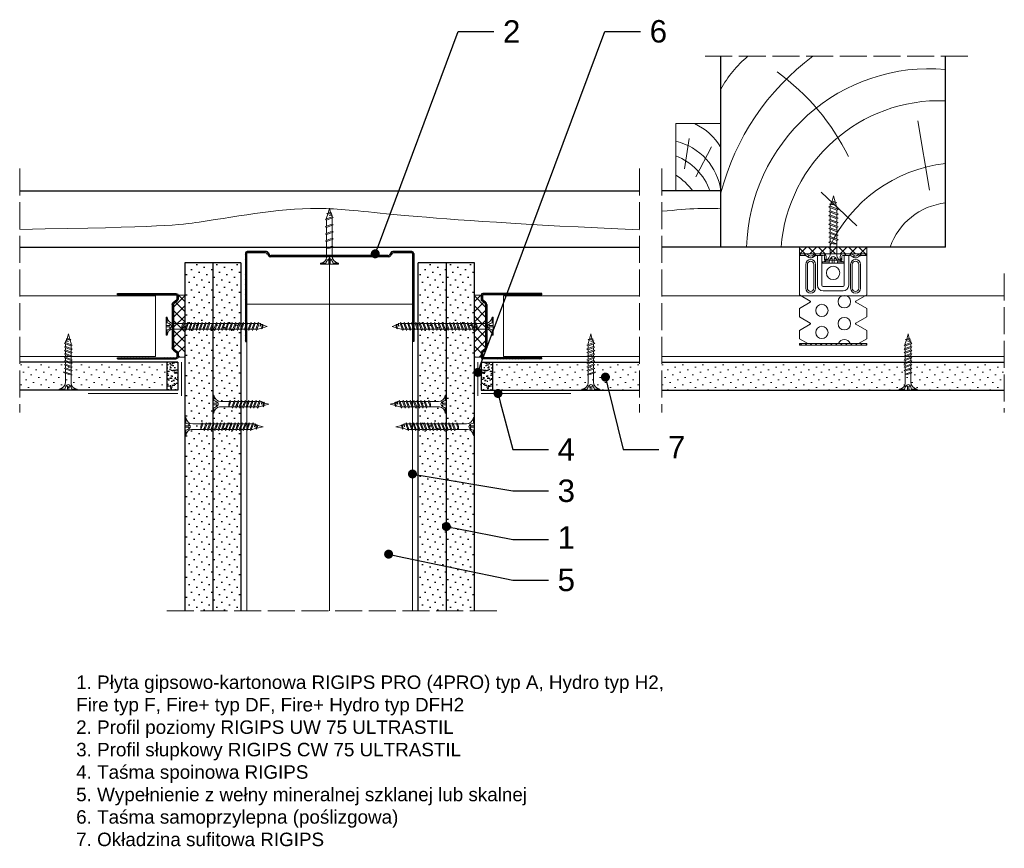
# Model space of a CAD drawing. Header units: millimetres. Extents: x 43 to 2655, y 898 to 1858.
# Tile 6 of 10: x 1208 to 1646, y 898 to 1267. Entities that reach past the tile are written whole.
import ezdxf
from ezdxf import colors
from ezdxf.entities.mleader import LeaderData, LeaderLine
from ezdxf.math import Vec2, Vec3

# ---------------------------------------------------------------- set-up
doc = ezdxf.new("R2010")
doc.units = ezdxf.units.MM
doc.linetypes.add('ACAD_ISO02W100', pattern=[15, 12, -3])
for name, color, linetype, lineweight in [('_ISOVER WELNA', 7, 'BATTING', 9), ('_RIGIPS AKCESORIA', 7, 'Continuous', 18), ('_RIGIPS G-K', 7, 'Continuous', 25), ('_RIGIPS PROFIL', 7, 'Continuous', 18), ('KRESKOWANIE', 7, 'Continuous', 9), ('OPISY', 7, 'Continuous', 9), ('PRZERYWANA', 7, 'ACAD_ISO02W100', 9)]:
    doc.layers.add(name, color=color, linetype=linetype, lineweight=lineweight)
doc.styles.get("Standard").update_dxf_attribs({"font": 'arial.ttf'})
doc.linetypes.add('BATTING', pattern='A,0.00254,-2.54,[134,ltypeshp.shx,S=2.54,R=0,X=-2.54,Y=0],-5.08,[134,ltypeshp.shx,S=2.54,R=180,X=2.54,Y=0],-2.54', length=10.16254)
pattern_1 = [(225, (-945.074, 147.6603), (1.122532, -3.367596), [0, -3.175])]
pattern_2 = [(225, (-841.074, 147.6603), (1.122532, -3.367596), [0, -3.175])]

# ---------------------------------------------------------------- blocks, each defined once
blk = doc.blocks.new('UW 75 ULTRASTIL')
h = blk.add_hatch()
h.set_pattern_fill('ANSI31', color=256, scale=0.5, style=0)
h.paths.add_polyline_path([(-11.93, 0.56), (-11.6, 1.24, -0.286951), (-10.7, 1.8), (10.18, 1.8), (41.3, 1.8, -0.286951), (42.2, 1.24), (42.53, 0.56, 0.286951), (43.43, 0), (52, 0, 0.414214), (52.8, 0.8), (52.8, 40), (52.25, 40), (52.25, 0.8, -0.414214), (52, 0.55), (43.77, 0.55, -0.286951), (42.87, 1.11), (42.54, 1.79, 0.286951), (41.64, 2.35), (-11.04, 2.35, 0.286951), (-11.94, 1.79), (-12.27, 1.11, -0.286951), (-13.17, 0.55), (-21.4, 0.55, -0.414214), (-21.65, 0.8), (-21.65, 40), (-22.2, 40), (-22.2, 0.8, 0.414214), (-21.4, 0), (-12.83, 0, 0.286951)])
for p, q in [((-22.2, 0.8), (-22.2, 40)), ((-22.2, 40), (-21.65, 40)), ((-21.65, 0.8), (-21.65, 40)), ((52.25, 0.8), (52.25, 40)), ((52.8, 40), (52.25, 40)), ((52.8, 0.8), (52.8, 40)), ((-21.4, 0.55), (-13.17, 0.55)), ((-21.4, 0), (-12.83, 0)), ((-12.27, 1.11), (-11.94, 1.79)), ((-11.93, 0.56), (-11.6, 1.24)), ((-11.04, 2.35), (41.64, 2.35)), ((-10.7, 1.8), (41.3, 1.8)), ((42.53, 0.56), (42.2, 1.24)), ((42.87, 1.11), (42.54, 1.79)), ((43.43, 0), (52, 0)), ((43.77, 0.55), (52, 0.55))]:
    blk.add_line(p, q)
for centre, radius, start, end in [((-21.4, 0.8), 0.8, 180, 270), ((-21.4, 0.8), 0.25, 180, 270), ((-13.17, 1.55), 1, 270, 334.0435), ((-12.83, 1), 1, 270, 334.0435), ((-11.04, 1.35), 1, 90, 154.0435), ((-10.7, 0.8), 1, 90, 154.0435), ((41.3, 0.8), 1, 25.9565, 90), ((41.64, 1.35), 1, 25.9565, 90), ((43.43, 1), 1, 205.9565, 270), ((43.77, 1.55), 1, 205.9565, 270), ((52, 0.8), 0.8, 270, 0), ((52, 0.8), 0.25, 270, 0)]:
    blk.add_arc(centre, radius, start, end)
blk = doc.blocks.new('TN 25')
at = {"layer": '_RIGIPS AKCESORIA'}
for p, q in [((0, -0.84), (0, 7.16)), ((0, 7.16), (0.46, 7.16)), ((0.46, 4.78), (0, 4.78)), ((0.46, 7.16), (0.46, 4.78)), ((1.77, 3.5), (1.77, 4.2)), ((3.02, 4.46), (8.47, 4.46)), ((7.12, 4.46), (7.12, 3.18)), ((8.03, 2.01), (7.12, 4.46)), ((8.47, 4.46), (8.79, 5)), ((9.61, 1.51), (8.47, 4.46)), ((8.79, 5), (9.93, 2.01)), ((9, 4.46), (10.1, 4.46)), ((10.1, 4.46), (10.41, 5)), ((11.23, 1.51), (10.1, 4.46)), ((10.41, 5), (11.56, 2.01)), ((10.62, 4.46), (11.67, 4.46)), ((11.67, 4.46), (11.99, 5)), ((12.81, 1.51), (11.67, 4.46)), ((11.99, 5), (13.14, 2.01)), ((12.2, 4.46), (13.21, 4.46)), ((13.21, 4.46), (13.52, 5)), ((14.34, 1.51), (13.21, 4.46)), ((13.52, 5), (14.67, 2.01)), ((13.73, 4.46), (14.8, 4.46)), ((14.8, 4.46), (15.12, 5)), ((15.94, 1.51), (14.8, 4.46)), ((15.12, 5), (16.26, 2.01)), ((15.33, 4.46), (16.42, 4.46)), ((16.42, 4.46), (16.73, 5)), ((17.55, 1.51), (16.42, 4.46)), ((16.73, 5), (17.88, 2.01)), ((16.94, 4.46), (17.99, 4.46)), ((17.99, 4.46), (18.31, 5)), ((19.13, 1.51), (17.99, 4.46)), ((18.31, 5), (19.45, 2.01)), ((18.52, 4.46), (19.68, 4.46)), ((19.68, 4.46), (20, 5)), ((20.82, 1.51), (19.68, 4.46)), ((20, 5), (21.14, 2.01)), ((20.21, 4.46), (20.7, 4.46)), ((20.7, 4.46), (22.28, 3.98)), ((22.28, 3.98), (22.56, 4.37)), ((22.7, 2.36), (22.28, 3.98)), ((22.56, 4.37), (23.03, 2.71)), ((22.71, 3.85), (25, 3.24)), ((0, 3.5), (1.77, 3.5)), ((0, 2.83), (1.77, 2.83)), ((0.46, 1.64), (0, 1.64)), ((0.46, -0.84), (0.46, 1.64)), ((1.77, 2.83), (1.77, 2.18)), ((7.49, 2.01), (3.55, 2.01)), ((7.12, 3.18), (7.65, 1.53)), ((7.65, 1.53), (8.03, 2.01)), ((9.41, 2.01), (8.03, 2.01)), ((9.93, 2.01), (9.61, 1.51)), ((11.04, 2.01), (9.93, 2.01)), ((11.56, 2.01), (11.23, 1.51)), ((12.61, 2.01), (11.56, 2.01)), ((13.14, 2.01), (12.81, 1.51)), ((14.15, 2.01), (13.14, 2.01)), ((14.67, 2.01), (14.34, 1.51)), ((15.74, 2.01), (14.67, 2.01)), ((16.26, 2.01), (15.94, 1.51)), ((17.36, 2.01), (16.26, 2.01)), ((17.88, 2.01), (17.55, 1.51)), ((18.93, 2.01), (17.88, 2.01)), ((19.45, 2.01), (19.13, 1.51)), ((19.45, 2.01), (20.62, 2.01)), ((21.14, 2.01), (20.82, 1.51)), ((21.14, 2.01), (21.81, 2.12)), ((21.85, 1.83), (21.67, 3.28)), ((21.67, 3.28), (22.14, 2.4)), ((22.14, 2.4), (21.85, 1.83)), ((22.7, 2.36), (22.14, 2.4)), ((23.03, 2.71), (22.7, 2.36)), ((25, 3.24), (23.03, 2.71)), ((0, -0.84), (0.46, -0.84))]:
    blk.add_line(p, q, dxfattribs=at)
for centre, major_axis, ratio, start_param, end_param in [((3.09, 7.67), (0.17, 3.2), 0.826134, 1.773653, 3.180586), ((-0.04, 0.9), (0, 3.93), 0.848176, -0.720942, -0.151112), ((1.66, 3.18), (0, 0.895), 0.848176, -1.552777, -0.720942), ((3.37, -1.57), (0.28, 3.57), 0.832181, 0.035984, 1.430787), ((-2.73, 15.91), (0, 14.76), 0.848176, 3.399396, 3.475072), ((0.59, 4.62), (0, 2.81), 0.848176, 3.475072, 3.862535), ((1.66, 3.18), (0, 0.895), 0.848176, 3.862535, 4.730408)]:
    blk.add_ellipse(centre, major_axis=major_axis, ratio=ratio, start_param=start_param, end_param=end_param, dxfattribs=at)
blk = doc.blocks.new('TN 35')
at = {"layer": '_RIGIPS AKCESORIA'}
for p, q in [((0, -0.84), (0, 7.16)), ((0, 7.16), (0.46, 7.16)), ((0.46, 4.78), (0, 4.78)), ((0.46, 7.16), (0.46, 4.78)), ((3.02, 4.46), (8.47, 4.46)), ((7.12, 4.46), (7.12, 3.18)), ((8.03, 2.01), (7.12, 4.46)), ((8.47, 4.46), (8.79, 5)), ((9.61, 1.51), (8.47, 4.46)), ((8.79, 5), (9.93, 2.01)), ((9, 4.46), (10.1, 4.46)), ((10.1, 4.46), (10.41, 5)), ((11.23, 1.51), (10.1, 4.46)), ((10.41, 5), (11.56, 2.01)), ((10.62, 4.46), (11.67, 4.46)), ((11.67, 4.46), (11.99, 5)), ((12.81, 1.51), (11.67, 4.46)), ((11.99, 5), (13.14, 2.01)), ((12.2, 4.46), (13.21, 4.46)), ((13.21, 4.46), (13.52, 5)), ((14.34, 1.51), (13.21, 4.46)), ((13.52, 5), (14.67, 2.01)), ((13.73, 4.46), (14.8, 4.46)), ((14.8, 4.46), (15.12, 5)), ((15.94, 1.51), (14.8, 4.46)), ((15.12, 5), (16.26, 2.01)), ((15.33, 4.46), (16.42, 4.46)), ((16.42, 4.46), (16.73, 5)), ((17.55, 1.51), (16.42, 4.46)), ((16.73, 5), (17.88, 2.01)), ((16.94, 4.46), (17.99, 4.46)), ((17.99, 4.46), (18.31, 5)), ((19.13, 1.51), (17.99, 4.46)), ((18.31, 5), (19.45, 2.01)), ((18.52, 4.46), (19.57, 4.46)), ((19.57, 4.46), (19.88, 5)), ((20.7, 1.51), (19.57, 4.46)), ((19.88, 5), (21.03, 2.01)), ((20.09, 4.46), (21.14, 4.46)), ((21.14, 4.46), (21.46, 5)), ((22.28, 1.51), (21.14, 4.46)), ((21.46, 5), (22.6, 2.01)), ((21.67, 4.46), (22.72, 4.46)), ((22.72, 4.46), (23.03, 5)), ((23.85, 1.51), (22.72, 4.46)), ((23.03, 5), (24.18, 2.01)), ((23.24, 4.46), (24.29, 4.46)), ((24.29, 4.46), (24.61, 5)), ((25.43, 1.51), (24.29, 4.46)), ((24.61, 5), (25.75, 2.01)), ((24.81, 4.46), (25.87, 4.46)), ((25.87, 4.46), (26.18, 5)), ((27, 1.51), (25.87, 4.46)), ((26.18, 5), (27.33, 2.01)), ((26.39, 4.46), (27.44, 4.46)), ((27.44, 4.46), (27.76, 5)), ((28.58, 1.51), (27.44, 4.46)), ((27.76, 5), (28.9, 2.01)), ((27.96, 4.46), (29.13, 4.46)), ((29.13, 4.46), (29.45, 5)), ((30.27, 1.51), (29.13, 4.46)), ((29.45, 5), (30.59, 2.01)), ((29.65, 4.46), (30.15, 4.46)), ((30.15, 4.46), (31.73, 3.98)), ((0, 3.5), (1.77, 3.5)), ((0, 2.83), (1.77, 2.83)), ((0.46, 1.64), (0, 1.64)), ((0.46, -0.84), (0.46, 1.64)), ((1.77, 3.5), (1.77, 4.2)), ((1.77, 2.83), (1.77, 2.18)), ((7.49, 2.01), (3.55, 2.01)), ((7.12, 3.18), (7.65, 1.53)), ((7.65, 1.53), (8.03, 2.01)), ((9.41, 2.01), (8.03, 2.01)), ((9.93, 2.01), (9.61, 1.51)), ((11.04, 2.01), (9.93, 2.01)), ((11.56, 2.01), (11.23, 1.51)), ((12.61, 2.01), (11.56, 2.01)), ((13.14, 2.01), (12.81, 1.51)), ((14.15, 2.01), (13.14, 2.01)), ((14.67, 2.01), (14.34, 1.51)), ((15.74, 2.01), (14.67, 2.01)), ((16.26, 2.01), (15.94, 1.51)), ((17.36, 2.01), (16.26, 2.01)), ((17.88, 2.01), (17.55, 1.51)), ((18.93, 2.01), (17.84, 2.01)), ((19.45, 2.01), (19.13, 1.51)), ((20.51, 2.01), (19.41, 2.01)), ((21.03, 2.01), (20.7, 1.51)), ((22.08, 2.01), (20.99, 2.01)), ((22.6, 2.01), (22.28, 1.51)), ((23.66, 2.01), (22.56, 2.01)), ((24.18, 2.01), (23.85, 1.51)), ((25.23, 2.01), (24.14, 2.01)), ((25.75, 2.01), (25.43, 1.51)), ((26.81, 2.01), (25.71, 2.01)), ((27.33, 2.01), (27, 1.51)), ((28.38, 2.01), (27.33, 2.01)), ((28.9, 2.01), (28.58, 1.51)), ((28.9, 2.01), (30.07, 2.01)), ((30.59, 2.01), (30.27, 1.51)), ((30.59, 2.01), (31.26, 2.12)), ((31.3, 1.83), (31.12, 3.28)), ((31.12, 3.28), (31.59, 2.4)), ((31.59, 2.4), (31.3, 1.83)), ((32.15, 2.36), (31.59, 2.4)), ((31.73, 3.98), (32.01, 4.37)), ((32.15, 2.36), (31.73, 3.98)), ((32.01, 4.37), (32.48, 2.71)), ((32.48, 2.71), (32.15, 2.36)), ((32.16, 3.85), (35, 3.24)), ((35, 3.24), (32.48, 2.71)), ((0, -0.84), (0.46, -0.84))]:
    blk.add_line(p, q, dxfattribs=at)
for centre, major_axis, ratio, start_param, end_param in [((3.09, 7.67), (0.17, 3.2), 0.826134, 1.773653, 3.180586), ((-0.04, 0.9), (0, 3.93), 0.848176, -0.720942, -0.151112), ((3.37, -1.57), (0.28, 3.57), 0.832181, 0.035984, 1.430787), ((-2.73, 15.91), (0, 14.76), 0.848176, 3.399396, 3.475072), ((0.59, 4.62), (0, 2.81), 0.848176, 3.475072, 3.862535), ((1.66, 3.18), (0, 0.895), 0.848176, -1.552777, -0.720942), ((1.66, 3.18), (0, 0.895), 0.848176, 3.862535, 4.730408)]:
    blk.add_ellipse(centre, major_axis=major_axis, ratio=ratio, start_param=start_param, end_param=end_param, dxfattribs=at)
blk = doc.blocks.new('TD 25')
at = {"layer": '_RIGIPS AKCESORIA'}
for p, q in [((18.38, 90.87), (18.38, 98.87)), ((18.38, 98.87), (18.84, 98.87)), ((18.84, 96.49), (18.38, 96.49)), ((18.84, 98.87), (18.84, 96.49)), ((28.48, 96.17), (28.79, 96.71)), ((28.79, 96.71), (29.94, 93.72)), ((31.59, 96.17), (31.9, 96.71)), ((31.9, 96.71), (33.05, 93.72)), ((34.8, 96.17), (35.11, 96.71)), ((35.11, 96.71), (36.26, 93.72)), ((38.06, 96.17), (38.38, 96.71)), ((38.38, 96.71), (39.52, 93.72)), ((18.38, 95.2), (20.15, 95.2)), ((18.38, 94.54), (20.15, 94.54)), ((18.84, 93.34), (18.38, 93.34)), ((18.84, 90.87), (18.84, 93.34)), ((20.15, 95.2), (20.15, 95.91)), ((20.15, 94.54), (20.15, 93.88)), ((21.4, 96.17), (28.48, 96.17)), ((25.87, 93.72), (21.92, 93.72)), ((25.5, 96.17), (25.5, 94.89)), ((26.41, 93.72), (25.5, 96.17)), ((25.5, 94.89), (26.03, 93.24)), ((26.03, 93.24), (26.41, 93.72)), ((29.42, 93.72), (26.41, 93.72)), ((29.61, 93.21), (28.48, 96.17)), ((29, 96.17), (31.59, 96.17)), ((29.94, 93.72), (29.61, 93.21)), ((32.53, 93.72), (29.94, 93.72)), ((32.72, 93.21), (31.59, 96.17)), ((32.11, 96.17), (34.8, 96.17)), ((33.05, 93.72), (32.72, 93.21)), ((35.74, 93.72), (33.05, 93.72)), ((35.93, 93.21), (34.8, 96.17)), ((35.32, 96.17), (38.06, 96.17)), ((36.26, 93.72), (35.93, 93.21)), ((39, 93.72), (36.26, 93.72)), ((39.2, 93.21), (38.06, 96.17)), ((38.58, 96.17), (39.08, 96.17)), ((39.08, 96.17), (40.66, 95.69)), ((39.52, 93.72), (39.2, 93.21)), ((39.52, 93.72), (40.19, 93.83)), ((40.23, 93.53), (40.05, 94.99)), ((40.05, 94.99), (40.52, 94.11)), ((40.52, 94.11), (40.23, 93.53)), ((41.08, 94.06), (40.52, 94.11)), ((40.66, 95.69), (40.94, 96.08)), ((41.08, 94.06), (40.66, 95.69)), ((40.94, 96.08), (41.41, 94.41)), ((41.41, 94.41), (41.08, 94.06)), ((41.09, 95.55), (43.38, 94.95)), ((43.38, 94.95), (41.41, 94.41)), ((18.38, 90.87), (18.84, 90.87))]:
    blk.add_line(p, q, dxfattribs=at)
for centre, major_axis, ratio, start_param, end_param in [((21.47, 99.37), (0.17, 3.2), 0.826134, 1.773653, 3.180586), ((18.34, 92.6), (0, 3.93), 0.848176, -0.720942, -0.151112), ((21.75, 90.14), (0.28, 3.57), 0.832181, 0.035984, 1.430787), ((15.65, 107.61), (0, 14.76), 0.848176, 3.399396, 3.475072), ((18.97, 96.32), (0, 2.81), 0.848176, 3.475072, 3.862535), ((20.04, 94.88), (0, 0.895), 0.848176, -1.552777, -0.720942), ((20.04, 94.88), (0, 0.895), 0.848176, 3.862535, 4.730408)]:
    blk.add_ellipse(centre, major_axis=major_axis, ratio=ratio, start_param=start_param, end_param=end_param, dxfattribs=at)
blk = doc.blocks.new('drew kres')
at = {"layer": 'KRESKOWANIE'}
for p, q in [((2017.14, 418.87), (2001.31, 403.8)), ((2049.56, 403.04), (2044.28, 372.15))]:
    blk.add_line(p, q, dxfattribs=at)
for centre, radius, start, end in [((2049.6, 430.44), 81.58, 181.4719, 274.904), ((2053.93, 433.85), 70.73, 184.4672, 272.1435), ((2063.95, 455.7), 64.99, 204.8961, 263.4825), ((2059.82, 437.89), 29.39, 198.9536, 263.6559), ((2063.5, 432.03), 110.49, 194.5935, 233.3849), ((1921.56, 433.01), 102.26, 306.0245, 333.8719), ((1998.29, 380.05), 47.17, 207.8359, 231.0916)]:
    blk.add_arc(centre, radius, start, end, dxfattribs=at)
blk = doc.blocks.new('łata')
blk.add_lwpolyline([(214.66, 1814.9), (234.66, 1814.9), (234.66, 1844.9), (214.66, 1844.9), (214.66, 1814.9)])
at = {"layer": 'KRESKOWANIE'}
for p, q in [((230.83, 1824.77), (228.73, 1838.23)), ((225.74, 1821.18), (218.85, 1834.64))]:
    blk.add_line(p, q, dxfattribs=at)
for centre, start, end in [((237.21, 1821.23), 114.5926, 149.9704), ((240.5, 1811.66), 102.9512, 172.8371), ((244.09, 1806.27), 111.2258, 160.6453), ((248.28, 1799.69), 121.5305, 144.262)]:
    blk.add_arc(centre, 26.04, start, end, dxfattribs=at)
blk = doc.blocks.new('ES60 zagiety')
at = {"layer": '_RIGIPS AKCESORIA'}
h = blk.add_hatch(dxfattribs=at)
h.set_pattern_fill('ANSI31', color=256, scale=0.5, style=0)
h.paths.add_polyline_path([(484.4, 147.75, -0.133214), (484.77, 147.85), (487.37, 147.85), (487.37, 148.6), (484.77, 148.6, 0.133214), (484.02, 148.4), (482.75, 147.66, -0.271242), (481.99, 147.66), (480.73, 148.4, 0.133214), (479.97, 148.6), (477.02, 148.6), (476.77, 148.6, 0.414214), (475.52, 147.35), (475.52, 145.8), (476.27, 145.8), (476.27, 147.35, -0.414214), (476.77, 147.85), (479.97, 147.85, -0.133214), (480.35, 147.75), (481.61, 147.01, 0.271242), (483.13, 147.01)])
h.paths.add_polyline_path([(467.97, 148.6), (464.77, 148.6, 0.133214), (464.02, 148.4), (462.75, 147.66, -0.271242), (461.99, 147.66), (460.73, 148.4, 0.133214), (459.97, 148.6), (457.37, 148.6), (457.37, 147.85), (459.97, 147.85, -0.133214), (460.35, 147.75), (461.61, 147.01, 0.271242), (463.13, 147.01), (464.4, 147.75, -0.133214), (464.77, 147.85), (467.97, 147.85, -0.414214), (468.47, 147.35), (468.47, 145.8), (469.22, 145.8), (469.22, 147.35, 0.414214)])
h = blk.add_hatch(dxfattribs=at)
h.set_pattern_fill('ANSI31', color=256, scale=0.5, style=0)
h.paths.add_polyline_path([(487.37, 108.6), (457.37, 108.6), (457.37, 107.85), (487.37, 107.85)])
at = {"layer": '_RIGIPS AKCESORIA', "linetype": 'Continuous'}
for p, q in [((457.37, 148.6), (487.37, 148.6)), ((457.37, 147.85), (457.37, 148.6)), ((459.97, 147.85), (457.37, 147.85)), ((457.37, 130.36), (457.37, 147.85)), ((461.61, 147.01), (460.35, 147.75)), ((461.99, 147.66), (460.73, 148.4)), ((464.02, 148.4), (462.75, 147.66)), ((463.13, 147.01), (464.4, 147.75)), ((467.97, 147.85), (464.77, 147.85)), ((465.42, 134.6), (465.42, 147.85)), ((467.42, 147.85), (467.42, 134.6)), ((468.47, 145.8), (468.47, 147.35)), ((476.27, 145.8), (468.47, 145.8)), ((469.22, 147.35), (469.22, 145.8)), ((475.52, 147.35), (475.52, 145.8)), ((475.52, 145.8), (476.27, 145.8)), ((476.27, 145.8), (476.27, 147.35)), ((476.77, 147.85), (479.97, 147.85)), ((487.37, 148.6), (477.02, 148.6)), ((477.32, 147.85), (477.32, 134.6)), ((479.32, 134.6), (479.32, 147.85)), ((481.61, 147.01), (480.35, 147.75)), ((480.73, 148.4), (481.99, 147.66)), ((482.75, 147.66), (484.02, 148.4)), ((483.13, 147.01), (484.4, 147.75)), ((484.77, 147.85), (487.37, 147.85)), ((487.37, 147.85), (487.37, 148.6)), ((487.37, 130.36), (487.37, 147.85)), ((460.17, 143.9), (460.17, 133.3)), ((460.92, 133.3), (460.92, 143.9)), ((463.82, 143.9), (463.82, 133.3)), ((464.57, 143.9), (464.57, 133.3)), ((480.17, 143.9), (480.17, 133.3)), ((480.92, 143.9), (480.92, 133.3)), ((483.82, 133.3), (483.82, 143.9)), ((484.57, 143.9), (484.57, 133.3)), ((476.82, 134.1), (467.92, 134.1)), ((467.92, 132.1), (476.82, 132.1)), ((457.37, 130.36), (462.22, 127.56)), ((487.37, 130.36), (482.52, 127.56)), ((457.37, 124.24), (462.22, 127.04)), ((457.37, 120.56), (457.37, 124.24)), ((487.37, 124.24), (482.52, 127.04)), ((487.37, 120.56), (487.37, 124.24)), ((457.37, 120.56), (462.22, 117.76)), ((487.37, 120.56), (482.52, 117.76)), ((457.37, 114.44), (462.22, 117.24)), ((457.37, 110.76), (457.37, 114.44)), ((487.37, 114.44), (482.52, 117.24)), ((487.37, 110.76), (487.37, 114.44)), ((457.37, 110.76), (461.11, 108.6)), ((487.37, 110.76), (483.63, 108.6))]:
    blk.add_line(p, q, dxfattribs=at)
at = {"layer": '_RIGIPS AKCESORIA'}
for p, q in [((457.37, 108.6), (487.37, 108.6)), ((457.37, 108.6), (457.37, 107.85)), ((457.37, 107.85), (487.37, 107.85)), ((487.37, 108.6), (487.37, 107.85))]:
    blk.add_line(p, q, dxfattribs=at)
at = {"layer": '_RIGIPS AKCESORIA', "linetype": 'Continuous', "extrusion": (0, 0, -1)}
for centre, radius in [((-472.37, 140.1), 3), ((-477.37, 127.3), 2.75), ((-477.37, 117.5), 2.75)]:
    blk.add_circle(centre, radius, dxfattribs=at)
at = {"layer": '_RIGIPS AKCESORIA', "linetype": 'Continuous'}
for centre in [(467.37, 123.4), (467.37, 113.6)]:
    blk.add_circle(centre, 2.75, dxfattribs=at)
for centre, radius, start, end in [((459.97, 147.1), 1.5, 59.6482, 90), ((459.97, 147.1), 0.75, 59.6482, 90), ((462.37, 143.9), 2.2, 0, 180), ((464.77, 147.1), 1.5, 90, 120.3518), ((467.97, 147.35), 1.25, 0, 90), ((467.97, 147.35), 0.5, 0, 90), ((476.77, 147.35), 1.25, 90, 180), ((479.97, 147.1), 0.75, 59.6482, 90), ((482.37, 143.9), 1.45, 0, 180), ((482.37, 148.3), 1.5, 239.6482, 300.3518), ((482.37, 148.3), 0.75, 239.6482, 300.3518), ((462.37, 133.3), 2.2, 180, 360), ((467.92, 134.6), 0.5, 180, 270), ((476.82, 134.6), 2.5, 270, 360), ((482.37, 133.3), 1.45, 180, 0), ((462.07, 127.3), 0.3, 300, 60), ((462.07, 117.5), 0.3, 300, 60)]:
    blk.add_arc(centre, radius, start, end, dxfattribs=at)
at = {"layer": '_RIGIPS AKCESORIA', "linetype": 'Continuous', "extrusion": (0, 0, -1)}
for centre, radius, start, end in [((-462.37, 143.9), 1.45, 0, 180), ((-462.37, 148.3), 1.5, 239.6482, 300.3518), ((-462.37, 148.3), 0.75, 239.6482, 300.3518), ((-464.77, 147.1), 0.75, 59.6482, 90), ((-476.77, 147.35), 0.5, 0, 90), ((-479.97, 147.1), 1.5, 90, 120.3518), ((-482.37, 143.9), 2.2, 0, 180), ((-484.77, 147.1), 1.5, 59.6482, 90), ((-484.77, 147.1), 0.75, 59.6482, 90), ((-462.37, 133.3), 1.45, 180, 0), ((-467.92, 134.6), 2.5, 270, 360), ((-467.92, 134.6), 0.5, 270, 360), ((-476.82, 134.6), 0.5, 180, 270), ((-482.37, 133.3), 2.2, 180, 360), ((-482.67, 127.3), 0.3, 300, 60), ((-482.67, 117.5), 0.3, 300, 60), ((-477.37, 107.7), 2.75, 19.1033, 160.8967)]:
    blk.add_arc(centre, radius, start, end, dxfattribs=at)
blk = doc.blocks.new('UD 30 ULTRASTIL')
h = blk.add_hatch()
h.set_pattern_fill('ANSI31', color=256, scale=0.3, style=0)
h.paths.add_polyline_path([(684.71, 712.9), (658.51, 712.9, 0.414214), (657.71, 712.1), (657.71, 710.25, 0.236068), (658.03, 709.61), (659.39, 708.59, -0.236068), (659.71, 707.95), (659.71, 688.65, -0.236068), (659.39, 688.01), (658.03, 686.99, 0.236068), (657.71, 686.35), (657.71, 684.5, 0.414214), (658.51, 683.7), (684.71, 683.7), (684.71, 684.25), (658.51, 684.25, -0.414214), (658.26, 684.5), (658.26, 686.35, -0.236068), (658.36, 686.55), (659.72, 687.57, 0.236068), (660.26, 688.65), (660.26, 707.95, 0.236068), (659.72, 709.03), (658.36, 710.05, -0.236068), (658.26, 710.25), (658.26, 712.1, -0.414214), (658.51, 712.35), (684.71, 712.35)])
for p, q in [((657.71, 712.1), (657.71, 710.25)), ((658.26, 712.1), (658.26, 710.25)), ((684.71, 712.9), (658.51, 712.9)), ((684.71, 712.35), (658.51, 712.35)), ((684.71, 712.35), (684.71, 712.9)), ((659.39, 708.59), (658.03, 709.61)), ((659.72, 709.03), (658.36, 710.05)), ((659.71, 707.95), (659.71, 688.65)), ((660.26, 707.95), (660.26, 688.65)), ((657.71, 686.35), (657.71, 684.5)), ((659.39, 688.01), (658.03, 686.99)), ((658.26, 686.35), (658.26, 684.5)), ((659.72, 687.57), (658.36, 686.55)), ((684.71, 684.25), (658.51, 684.25)), ((684.71, 683.7), (684.71, 684.25)), ((684.71, 683.7), (658.51, 683.7))]:
    blk.add_line(p, q)
for centre, radius, start, end in [((658.51, 712.1), 0.8, 90, 180), ((658.51, 712.1), 0.25, 90, 180), ((658.51, 710.25), 0.8, 180, 233.1301), ((658.51, 710.25), 0.25, 180, 233.1301), ((658.91, 707.95), 0.8, 0, 53.1301), ((658.91, 707.95), 1.35, 0, 53.1301), ((658.91, 688.65), 0.8, 306.8699, 0), ((658.91, 688.65), 1.35, 306.8699, 0), ((658.51, 686.35), 0.8, 126.8699, 180), ((658.51, 684.5), 0.8, 180, 270), ((658.51, 686.35), 0.25, 126.8699, 180), ((658.51, 684.5), 0.25, 180, 270)]:
    blk.add_arc(centre, radius, start, end)
blk = doc.blocks.new('TN 45')
at = {"layer": '_RIGIPS AKCESORIA'}
for p, q in [((0, -0.84), (0, 7.16)), ((0, 7.16), (0.46, 7.16)), ((0.46, 4.78), (0, 4.78)), ((0.46, 7.16), (0.46, 4.78)), ((3.02, 4.46), (8.47, 4.46)), ((7.12, 4.46), (7.12, 3.18)), ((8.03, 2.01), (7.12, 4.46)), ((8.47, 4.46), (8.79, 5)), ((9.61, 1.51), (8.47, 4.46)), ((8.79, 5), (9.93, 2.01)), ((9, 4.46), (10.1, 4.46)), ((10.1, 4.46), (10.41, 5)), ((11.23, 1.51), (10.1, 4.46)), ((10.41, 5), (11.56, 2.01)), ((10.62, 4.46), (11.67, 4.46)), ((11.67, 4.46), (11.99, 5)), ((12.81, 1.51), (11.67, 4.46)), ((11.99, 5), (13.14, 2.01)), ((12.2, 4.46), (13.21, 4.46)), ((13.21, 4.46), (13.52, 5)), ((14.34, 1.51), (13.21, 4.46)), ((13.52, 5), (14.67, 2.01)), ((13.73, 4.46), (14.8, 4.46)), ((14.8, 4.46), (15.12, 5)), ((15.94, 1.51), (14.8, 4.46)), ((15.12, 5), (16.26, 2.01)), ((15.33, 4.46), (16.42, 4.46)), ((16.42, 4.46), (16.73, 5)), ((17.55, 1.51), (16.42, 4.46)), ((16.73, 5), (17.88, 2.01)), ((16.94, 4.46), (17.99, 4.46)), ((17.99, 4.46), (18.31, 5)), ((19.13, 1.51), (17.99, 4.46)), ((18.31, 5), (19.45, 2.01)), ((18.52, 4.46), (19.68, 4.46)), ((19.68, 4.46), (20, 5)), ((20.82, 1.51), (19.68, 4.46)), ((20, 5), (21.14, 2.01)), ((20.21, 4.46), (21.37, 4.46)), ((21.37, 4.46), (21.69, 5)), ((22.51, 1.51), (21.37, 4.46)), ((21.69, 5), (22.83, 2.01)), ((21.9, 4.46), (23.06, 4.46)), ((23.06, 4.46), (23.38, 5)), ((24.2, 1.51), (23.06, 4.46)), ((23.38, 5), (24.52, 2.01)), ((23.59, 4.46), (24.75, 4.46)), ((24.75, 4.46), (25.07, 5)), ((25.89, 1.51), (24.75, 4.46)), ((25.07, 5), (26.21, 2.01)), ((25.28, 4.46), (26.44, 4.46)), ((26.44, 4.46), (26.76, 5)), ((27.58, 1.51), (26.44, 4.46)), ((26.76, 5), (27.9, 2.01)), ((26.96, 4.46), (28.13, 4.46)), ((28.13, 4.46), (28.45, 5)), ((29.27, 1.51), (28.13, 4.46)), ((28.45, 5), (29.59, 2.01)), ((28.65, 4.46), (29.82, 4.46)), ((29.82, 4.46), (30.14, 5)), ((30.96, 1.51), (29.82, 4.46)), ((30.14, 5), (31.28, 2.01)), ((30.34, 4.46), (31.51, 4.46)), ((31.51, 4.46), (31.83, 5)), ((32.65, 1.51), (31.51, 4.46)), ((31.83, 5), (32.97, 2.01)), ((32.03, 4.46), (33.2, 4.46)), ((33.2, 4.46), (33.52, 5)), ((34.34, 1.51), (33.2, 4.46)), ((33.52, 5), (34.66, 2.01)), ((33.72, 4.46), (34.89, 4.46)), ((34.89, 4.46), (35.21, 5)), ((36.03, 1.51), (34.89, 4.46)), ((35.21, 5), (36.35, 2.01)), ((35.41, 4.46), (36.58, 4.46)), ((36.58, 4.46), (36.9, 5)), ((37.72, 1.51), (36.58, 4.46)), ((36.9, 5), (38.04, 2.01)), ((37.1, 4.46), (38.27, 4.46)), ((38.27, 4.46), (38.59, 5)), ((39.41, 1.51), (38.27, 4.46)), ((38.59, 5), (39.73, 2.01)), ((38.79, 4.46), (39.96, 4.46)), ((39.96, 4.46), (40.28, 5)), ((41.1, 1.51), (39.96, 4.46)), ((40.28, 5), (41.42, 2.01)), ((40.48, 4.46), (40.98, 4.46)), ((40.98, 4.46), (42.56, 3.98)), ((0, 3.5), (1.77, 3.5)), ((0, 2.83), (1.77, 2.83)), ((0.46, 1.64), (0, 1.64)), ((0.46, -0.84), (0.46, 1.64)), ((1.77, 3.5), (1.77, 4.2)), ((1.77, 2.83), (1.77, 2.18)), ((7.49, 2.01), (3.55, 2.01)), ((7.12, 3.18), (7.65, 1.53)), ((7.65, 1.53), (8.03, 2.01)), ((9.41, 2.01), (8.03, 2.01)), ((9.93, 2.01), (9.61, 1.51)), ((11.04, 2.01), (9.93, 2.01)), ((11.56, 2.01), (11.23, 1.51)), ((12.61, 2.01), (11.56, 2.01)), ((13.14, 2.01), (12.81, 1.51)), ((14.15, 2.01), (13.14, 2.01)), ((14.67, 2.01), (14.34, 1.51)), ((15.74, 2.01), (14.67, 2.01)), ((16.26, 2.01), (15.94, 1.51)), ((17.36, 2.01), (16.26, 2.01)), ((17.88, 2.01), (17.55, 1.51)), ((18.93, 2.01), (17.88, 2.01)), ((19.45, 2.01), (19.13, 1.51)), ((19.45, 2.01), (20.62, 2.01)), ((20.62, 2.01), (19.57, 2.01)), ((21.14, 2.01), (20.82, 1.51)), ((21.14, 2.01), (22.31, 2.01)), ((22.31, 2.01), (21.26, 2.01)), ((22.83, 2.01), (22.51, 1.51)), ((22.83, 2.01), (24, 2.01)), ((24, 2.01), (22.95, 2.01)), ((24.52, 2.01), (24.2, 1.51)), ((24.52, 2.01), (25.69, 2.01)), ((25.69, 2.01), (24.64, 2.01)), ((26.21, 2.01), (25.89, 1.51)), ((26.21, 2.01), (27.38, 2.01)), ((27.38, 2.01), (26.33, 2.01)), ((27.9, 2.01), (27.58, 1.51)), ((27.9, 2.01), (29.07, 2.01)), ((29.07, 2.01), (28.02, 2.01)), ((29.59, 2.01), (29.27, 1.51)), ((29.59, 2.01), (30.76, 2.01)), ((30.76, 2.01), (29.71, 2.01)), ((31.28, 2.01), (30.96, 1.51)), ((31.28, 2.01), (32.45, 2.01)), ((32.45, 2.01), (31.4, 2.01)), ((32.97, 2.01), (32.65, 1.51)), ((32.97, 2.01), (34.14, 2.01)), ((34.14, 2.01), (33.09, 2.01)), ((34.66, 2.01), (34.34, 1.51)), ((34.66, 2.01), (35.83, 2.01)), ((35.83, 2.01), (34.78, 2.01)), ((36.35, 2.01), (36.03, 1.51)), ((36.35, 2.01), (37.52, 2.01)), ((37.52, 2.01), (36.47, 2.01)), ((38.04, 2.01), (37.72, 1.51)), ((38.04, 2.01), (39.21, 2.01)), ((39.21, 2.01), (38.16, 2.01)), ((39.73, 2.01), (39.41, 1.51)), ((39.73, 2.01), (40.9, 2.01)), ((41.42, 2.01), (41.1, 1.51)), ((41.42, 2.01), (42.09, 2.12)), ((42.13, 1.83), (41.95, 3.28)), ((41.95, 3.28), (42.42, 2.4)), ((42.42, 2.4), (42.13, 1.83)), ((42.98, 2.36), (42.42, 2.4)), ((42.56, 3.98), (42.84, 4.37)), ((42.98, 2.36), (42.56, 3.98)), ((42.84, 4.37), (43.31, 2.71)), ((43.31, 2.71), (42.98, 2.36)), ((42.99, 3.85), (45, 3.24)), ((45, 3.24), (43.31, 2.71)), ((0, -0.84), (0.46, -0.84))]:
    blk.add_line(p, q, dxfattribs=at)
for centre, major_axis, ratio, start_param, end_param in [((3.09, 7.67), (0.17, 3.2), 0.826134, 1.773653, 3.180586), ((-0.04, 0.9), (0, 3.93), 0.848176, -0.720942, -0.151112), ((3.37, -1.57), (0.28, 3.57), 0.832181, 0.035984, 1.430787), ((-2.73, 15.91), (0, 14.76), 0.848176, 3.399396, 3.475072), ((0.59, 4.62), (0, 2.81), 0.848176, 3.475072, 3.862535), ((1.66, 3.18), (0, 0.895), 0.848176, -1.552777, -0.720942), ((1.66, 3.18), (0, 0.895), 0.848176, 3.862535, 4.730408)]:
    blk.add_ellipse(centre, major_axis=major_axis, ratio=ratio, start_param=start_param, end_param=end_param, dxfattribs=at)
blk = doc.blocks.new('_Dot')
at = {"color": 0, "linetype": 'ByBlock', "lineweight": -2}
blk.add_line((-0.5, 0), (-1, 0), dxfattribs=at)
at = {"color": 0, "linetype": 'ByBlock', "const_width": 0.5}
blk.add_lwpolyline([(-0.25, 0, 1), (0.25, 0, 1)], format="xyb", close=True, dxfattribs=at)

msp = doc.modelspace()

# ---------------------------------------------------------------- hatches: boundary and pattern name
at = {"layer": '_RIGIPS AKCESORIA'}
h = msp.add_hatch(dxfattribs=at)
h.set_pattern_fill('ANSI37', color=256, style=0)
h.set_pattern_definition([(135, (3336.4043, -312.0733), (2.245064, 2.245064), []), (45, (3336.4043, -312.0733), (2.245064, -2.245064), [])])
h.paths.add_polyline_path([(1276.2, 1140.13, -0.236068), (1276.52, 1140.77), (1277.88, 1141.79, 0.236068), (1278.2, 1142.43), (1278.2, 1144.28), (1281.2, 1144.28), (1281.2, 1116.68), (1278.2, 1116.68), (1278.2, 1118.53, 0.236068), (1277.88, 1119.17), (1276.52, 1120.19, -0.236068), (1276.2, 1120.83)])
h = msp.add_hatch(dxfattribs=at)
h.set_pattern_fill('ANSI37', color=256, style=0)
h.set_pattern_definition([(45, (-645.0024, -312.0733), (-2.245064, 2.245064), []), (135, (-645.0024, -312.0733), (-2.245064, -2.245064), [])])
h.paths.add_polyline_path([(1415.2, 1140.13, 0.236068), (1414.88, 1140.77), (1413.52, 1141.79, -0.236068), (1413.2, 1142.43), (1413.2, 1144.28), (1410.2, 1144.28), (1410.2, 1116.68), (1413.2, 1116.68), (1413.2, 1118.53, -0.236068), (1413.52, 1119.17), (1414.88, 1120.19, 0.236068), (1415.2, 1120.83)])
at = {"layer": '_RIGIPS G-K'}
h = msp.add_hatch(dxfattribs=at)
h.set_pattern_fill('DOTS', color=256, scale=2, angle=225, style=0)
h.set_pattern_definition(pattern_1)
h.paths.add_polyline_path([(1293.7, 1158.73), (1281.2, 1158.73), (1281.2, 1003.73), (1293.7, 1003.73)])
h = msp.add_hatch(dxfattribs=at)
h.set_pattern_fill('DOTS', color=256, scale=2, angle=225, style=0)
h.set_pattern_definition(pattern_1)
h.paths.add_polyline_path([(1306.2, 1158.73), (1293.7, 1158.73), (1293.7, 1003.73), (1306.2, 1003.73)])
h = msp.add_hatch(dxfattribs=at)
h.set_pattern_fill('DOTS', color=256, scale=2, angle=225, style=0)
h.set_pattern_definition(pattern_2)
h.paths.add_polyline_path([(1397.7, 1158.73), (1385.2, 1158.73), (1385.2, 1003.73), (1397.7, 1003.73)])
h = msp.add_hatch(dxfattribs=at)
h.set_pattern_fill('DOTS', color=256, scale=2, angle=225, style=0)
h.set_pattern_definition(pattern_2)
h.paths.add_polyline_path([(1410.2, 1158.73), (1397.7, 1158.73), (1397.7, 1003.73), (1410.2, 1003.73)])
h = msp.add_hatch(dxfattribs=at)
h.set_pattern_fill('AR-SAND', color=256, scale=0.05, style=0)
h.set_pattern_definition([(217.5, (3292.7377, 2204.9119), (0.0800016, -2.4470662), [0, -1.9304, 0, -2.159, 0, -2.06375]), (187.5, (3292.7377, 2204.912), (-2.2476164, -3.5841255), [0, -1.0414, 0, -1.7399, 0, -0.66675]), (147.5, (3294.2998, 2204.9119), (-3.9549619, -0.007186), [0, -0.635, 0, -2.286, 0, -2.9845]), (137.5, (3294.2998, 2204.912), (-3.8177823, -1.1146466), [0, -0.3175, 0, -1.4986, 0, -1.7145])])
h.paths.add_polyline_path([(1278.2, 1102.03), (1273.2, 1102.03), (1273.2, 1114.53), (1278.2, 1114.53)])
h = msp.add_hatch(dxfattribs=at)
h.set_pattern_fill('AR-SAND', color=256, scale=0.05, style=0)
h.set_pattern_definition([(322.5, (-601.3358, 2204.9119), (-0.0800016, -2.4470662), [0, -1.9304, 0, -2.159, 0, -2.06375]), (352.5, (-601.3358, 2204.912), (2.2476164, -3.5841255), [0, -1.0414, 0, -1.7399, 0, -0.66675]), (32.5, (-602.8979, 2204.9119), (3.9549619, -0.007186), [0, -0.635, 0, -2.286, 0, -2.9845]), (42.5, (-602.898, 2204.912), (3.8177823, -1.1146466), [0, -0.3175, 0, -1.4986, 0, -1.7145])])
h.paths.add_polyline_path([(1413.2, 1102.03), (1418.2, 1102.03), (1418.2, 1114.53), (1413.2, 1114.53)])
at = {"layer": 'KRESKOWANIE'}
h = msp.add_hatch(dxfattribs=at)
h.set_pattern_fill('ANSI37', color=256, angle=270, style=0)
h.set_pattern_definition([(315, (-798.803, -158.4006), (2.245064, 2.245064), []), (45, (-798.803, -158.4006), (-2.245064, 2.245064), [])])
h.paths.add_polyline_path([(1584.94, 1165.73), (1554.94, 1165.73), (1554.94, 1162.73), (1584.94, 1162.73)])
h = msp.add_hatch(dxfattribs=at)
h.set_pattern_fill('DOTS', color=256, scale=2, angle=225, style=0)
h.set_pattern_definition([(225, (977.0544, -590.6916), (1.122532, -3.367596), [0, -3.175])])
h.paths.add_polyline_path([(1207.7, 1114.53), (1207.7, 1102.03), (1273.2, 1102.03), (1273.2, 1114.53)])
h = msp.add_hatch(dxfattribs=at)
h.set_pattern_fill('DOTS', color=256, scale=2, angle=225, style=0)
h.set_pattern_definition([(315, (1714.3476, -590.6916), (-1.122532, -3.367596), [0, -3.175])])
h.paths.add_polyline_path([(1483.7, 1102.03), (1483.7, 1114.53), (1418.2, 1114.53), (1418.2, 1102.03)])
h = msp.add_hatch(dxfattribs=at)
h.set_pattern_fill('DOTS', color=256, scale=2, angle=225, style=0)
h.set_pattern_definition([(315, (1689.3476, -590.6916), (-1.122532, -3.367596), [0, -3.175])])
h.paths.add_polyline_path([(1493.7, 1114.53), (1646.18, 1114.53), (1646.18, 1102.03), (1493.7, 1102.03)])

# ---------------------------------------------------------------- linework, layer by layer
for p, q in [((1519.94, 1165.73), (1519.94, 1250.73)), ((1619.94, 1165.73), (1619.94, 1250.73)), ((1207.7, 1190.73), (1483.7, 1190.73)), ((1519.94, 1190.73), (1493.7, 1190.73)), ((1207.7, 1165.73), (1483.7, 1165.73)), ((1207.7, 1165.73), (1483.7, 1165.73)), ((1519.94, 1165.73), (1493.7, 1165.73)), ((1619.94, 1165.73), (1493.7, 1165.73))]:
    msp.add_line(p, q)
at = {"layer": '_ISOVER WELNA', "ltscale": 3.6}
msp.add_line((1345.7, 1003.73), (1345.7, 1161.38), dxfattribs=at)
at = {"layer": '_RIGIPS AKCESORIA'}
for p, q in [((1278.2, 1144.28), (1281.2, 1144.28)), ((1413.2, 1144.28), (1410.2, 1144.28)), ((1278.2, 1116.68), (1281.2, 1116.68)), ((1279.7, 1114.53), (1279.7, 1099.53)), ((1413.2, 1116.68), (1410.2, 1116.68)), ((1411.7, 1114.53), (1411.7, 1099.53)), ((1278.2, 1100.53), (1238.2, 1100.53)), ((1413.2, 1100.53), (1453.2, 1100.53))]:
    msp.add_line(p, q, dxfattribs=at)
at = {"layer": '_RIGIPS G-K'}
for p, q in [((1306.2, 1158.73), (1281.2, 1158.73)), ((1281.2, 1158.73), (1281.2, 1003.73)), ((1293.7, 1158.73), (1293.7, 1003.73)), ((1306.2, 1158.73), (1306.2, 1003.73)), ((1385.2, 1003.73), (1385.2, 1158.73)), ((1410.2, 1158.73), (1385.2, 1158.73)), ((1397.7, 1003.73), (1397.7, 1158.73)), ((1410.2, 1003.73), (1410.2, 1158.73)), ((1278.2, 1114.53), (1207.7, 1114.53)), ((1273.2, 1114.53), (1273.2, 1102.03)), ((1278.2, 1114.53), (1278.2, 1102.03)), ((1413.2, 1114.53), (1483.7, 1114.53)), ((1413.2, 1114.53), (1413.2, 1102.03)), ((1413.2, 1114.53), (1413.2, 1102.03)), ((1418.2, 1114.53), (1418.2, 1102.03)), ((1493.7, 1114.53), (1646.18, 1114.53)), ((1278.2, 1102.03), (1207.7, 1102.03)), ((1413.2, 1102.03), (1483.7, 1102.03)), ((1493.7, 1102.03), (1646.18, 1102.03))]:
    msp.add_line(p, q, dxfattribs=at)
at = {"layer": '_RIGIPS PROFIL'}
for p, q in [((1207.7, 1143.98), (1268.2, 1143.98)), ((1268.2, 1143.98), (1268.2, 1116.98)), ((1483.7, 1143.98), (1423.2, 1143.98)), ((1423.2, 1143.98), (1423.2, 1116.98)), ((1646.18, 1143.98), (1493.7, 1143.98)), ((1207.7, 1116.98), (1268.2, 1116.98)), ((1483.7, 1116.98), (1423.2, 1116.98)), ((1646.18, 1116.98), (1493.7, 1116.98))]:
    msp.add_line(p, q, dxfattribs=at)
at = {"layer": '_RIGIPS PROFIL', "lineweight": 9}
for p, q in [((1308.8, 1140.33), (1382.6, 1140.33)), ((1308.8, 1003.73), (1308.8, 1140.33)), ((1382.6, 1003.73), (1382.6, 1140.33))]:
    msp.add_line(p, q, dxfattribs=at)
at = {"layer": 'KRESKOWANIE'}
for p, q in [((1554.94, 1162.73), (1554.94, 1165.73)), ((1584.94, 1162.73), (1584.94, 1165.73))]:
    msp.add_line(p, q, dxfattribs=at)
for points, knots in [([(1483.7, 1173.38), (1378.6, 1178.07), (1342.92, 1186.95), (1298.39, 1178.08), (1271.53, 1174.59), (1207.7, 1173.61)], [6.686545, 6.686545, 6.686545, 6.686545, 59.146745, 116.016123, 140.325128, 140.325128, 140.325128, 140.325128]), ([(1493.7, 1181.66), (1500.23, 1182.3), (1508.36, 1183.04), (1516.52, 1182.95), (1519.94, 1182.8)], [44.764065, 44.764065, 44.764065, 44.764065, 59.146745, 69.482608, 69.482608, 69.482608, 69.482608])]:
    msp.add_open_spline(points, degree=3, knots=knots, dxfattribs=at)
at = {"layer": 'PRZERYWANA'}
for p, q in [((1629.94, 1250.73), (1509.94, 1250.73)), ((1207.7, 1200.73), (1207.7, 1092.03)), ((1483.7, 1200.73), (1483.7, 1092.03)), ((1493.7, 1200.73), (1493.7, 1092.03)), ((1646.18, 1153.98), (1646.18, 1092.03)), ((1420.2, 1003.73), (1271.2, 1003.73))]:
    msp.add_line(p, q, dxfattribs=at)

# ---------------------------------------------------------------- block references
for name, p, rotation in [('TD 25', (1440.57, 1139.72), 90), ('UW 75 ULTRASTIL', (1361, 1163.73), 180), ('TN 45', (1418.54, 1133.64), 180)]:
    msp.add_blockref(name, p, dxfattribs=dict(rotation=rotation))
at = {"xscale": -1}
msp.add_blockref('UD 30 ULTRASTIL', (1935.92, 432.18), dxfattribs=at)
msp.add_blockref('UD 30 ULTRASTIL', (755.49, 432.18))
at = {"xscale": -1, "rotation": 180}
msp.add_blockref('TN 45', (1272.86, 1133.64), dxfattribs=at)
at = {"layer": '_RIGIPS AKCESORIA', "xscale": -1.200000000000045, "yscale": 1.200000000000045, "zscale": 1.2, "rotation": 270}
msp.add_blockref('TN 25', (1566.2, 1158.57), dxfattribs=at)
at = {"layer": '_RIGIPS AKCESORIA'}
msp.add_blockref('ES60 zagiety', (1097.57, 1014.12), dxfattribs=at)
at = {"layer": '_RIGIPS AKCESORIA', "xscale": -1}
for name, p, rotation in [('TN 25', (1226.13, 1102.03), 270), ('TN 25', (1293.7, 1098.97), 180), ('TN 35', (1281.2, 1088.97), 180)]:
    msp.add_blockref(name, p, dxfattribs=dict(at, rotation=rotation))
at = {"layer": '_RIGIPS AKCESORIA'}
for name, p, rotation in [('TN 25', (1465.27, 1102.03), 90), ('TN 25', (1606.56, 1102.03), 90), ('TN 25', (1397.7, 1098.97), 180), ('TN 35', (1410.2, 1088.97), 180)]:
    msp.add_blockref(name, p, dxfattribs=dict(at, rotation=rotation))
at = {"layer": 'KRESKOWANIE', "xscale": -1, "rotation": 180}
msp.add_blockref('drew kres', (-436.63, 1594.07), dxfattribs=at)
at = {"layer": 'KRESKOWANIE', "xscale": -1}
msp.add_blockref('łata', (1734.61, -624.18), dxfattribs=at)

# ---------------------------------------------------------------- texts
at = {"insert": (1232.86, 974.88), "char_height": 6, "width": 261.2725, "attachment_point": 1}
msp.add_mtext('1. Płyta gipsowo-kartonowa RIGIPS PRO (4PRO) typ A, Hydro typ H2, Fire typ F, Fire+ typ DF, Fire+ Hydro typ DFH2\\P2. Profil poziomy RIGIPS UW 75 ULTRASTIL\\P3. Profil słupkowy RIGIPS CW 75 ULTRASTIL\\P4. Taśma spoinowa RIGIPS\\P5. Wypełnienie z wełny mineralnej szklanej lub skalnej\\P6. Taśma samoprzylepna (poślizgowa)\\P7. Okładzina sufitowa RIGIPS', dxfattribs=at)

# ---------------------------------------------------------------- leaders
at = {"layer": 'OPISY'}
ml = msp.add_multileader_mtext('Standard', dxfattribs=at)
ml.set_content('2', color=256)
ml.set_leader_properties()
ml.set_arrow_properties(name='DOT')
ml.build(insert=Vec2(0, 0))
ctx = ml.context
ctx.base_point, ctx.char_height, ctx.landing_gap_size, ctx.plane_origin = Vec3(1418.91, 1261.77), 10, 4, Vec3(1226.32, 1405.43)
notes = []
notes.append((ctx, [(0, (1, 1, 0), (1402.91, 1261.77), (1, 0), 16, [(0, [(1366.04, 1162.73)], 0, [])])]))
ctx.mtext.insert, ctx.mtext.flow_direction = Vec3(1422.91, 1266.77), 5
ml = msp.add_multileader_mtext('Standard', dxfattribs=at)
ml.set_content('6', color=256)
ml.set_leader_properties()
ml.set_arrow_properties(name='DOT')
ml.build(insert=Vec2(0, 0))
ctx = ml.context
ctx.base_point, ctx.char_height, ctx.landing_gap_size, ctx.plane_origin = Vec3(1484.24, 1261.77), 10, 4, Vec3(1291.65, 1405.43)
notes.append((ctx, [(0, (1, 1, 0), (1468.24, 1261.77), (1, 0), 16, [(0, [(1411.7, 1109.91)], 0, [])])]))
ctx.mtext.insert, ctx.mtext.flow_direction = Vec3(1488.24, 1266.86), 5
ml = msp.add_multileader_mtext('Standard', dxfattribs=at)
ml.set_content('7', color=256)
ml.set_leader_properties()
ml.set_arrow_properties(name='DOT')
ml.build(insert=Vec2(0, 0))
ctx = ml.context
ctx.base_point, ctx.char_height, ctx.landing_gap_size, ctx.plane_origin = Vec3(1492.39, 1075.56), 10, 4, Vec3(1299.8, 1219.22)
notes.append((ctx, [(0, (1, 1, 0), (1476.39, 1075.56), (1, 0), 16, [(0, [(1468.56, 1107.8)], 0, [])])]))
ctx.mtext.insert, ctx.mtext.flow_direction = Vec3(1496.39, 1081.56), 5
ml = msp.add_multileader_mtext('Standard', dxfattribs=at)
ml.set_content('4', color=256)
ml.set_leader_properties()
ml.set_arrow_properties(name='DOT')
ml.build(insert=Vec2(0, 0))
ctx = ml.context
ctx.base_point, ctx.char_height, ctx.landing_gap_size, ctx.plane_origin = Vec3(1443.24, 1075.56), 10, 4, Vec3(1250.65, 1219.22)
notes.append((ctx, [(0, (1, 1, 0), (1427.24, 1075.56), (1, 0), 16, [(0, [(1420.7, 1100.53)], 0, [])])]))
ctx.mtext.insert, ctx.mtext.flow_direction = Vec3(1447.24, 1080.56), 5
ml = msp.add_multileader_mtext('Standard', dxfattribs=at)
ml.set_content('3', color=256)
ml.set_leader_properties()
ml.set_arrow_properties(name='DOT')
ml.build(insert=Vec2(0, 0))
ctx = ml.context
ctx.base_point, ctx.char_height, ctx.landing_gap_size, ctx.plane_origin = Vec3(1443.24, 1057.1), 10, 4, Vec3(1250.65, 1200.76)
notes.append((ctx, [(0, (1, 1, 0), (1427.24, 1057.1), (1, 0), 16, [(0, [(1382.6, 1064.66)], 0, [])])]))
ctx.mtext.insert, ctx.mtext.flow_direction = Vec3(1447.24, 1062.19), 5
ml = msp.add_multileader_mtext('Standard', dxfattribs=at)
ml.set_content('1', color=256)
ml.set_leader_properties()
ml.set_arrow_properties(name='DOT')
ml.build(insert=Vec2(0, 0))
ctx = ml.context
ctx.base_point, ctx.char_height, ctx.landing_gap_size, ctx.plane_origin = Vec3(1443.24, 1035.4), 10, 4, Vec3(1250.65, 1179.06)
notes.append((ctx, [(0, (1, 1, 0), (1427.24, 1035.4), (1, 0), 16, [(0, [(1397.7, 1041.25)], 0, [])])]))
ctx.mtext.insert, ctx.mtext.flow_direction = Vec3(1447.24, 1041.4), 5
ml = msp.add_multileader_mtext('Standard', dxfattribs=at)
ml.set_content('5', color=256)
ml.set_leader_properties()
ml.set_arrow_properties(name='DOT')
ml.build(insert=Vec2(0, 0))
ctx = ml.context
ctx.base_point, ctx.char_height, ctx.landing_gap_size, ctx.plane_origin = Vec3(1443.24, 1017.4), 10, 4, Vec3(1250.65, 1161.06)
notes.append((ctx, [(0, (1, 1, 0), (1427.24, 1017.4), (1, 0), 16, [(0, [(1372, 1028.93)], 0, [])])]))
ctx.mtext.insert, ctx.mtext.flow_direction = Vec3(1447.24, 1022.48), 5
for ctx, leaders in notes:
    for number, flags, end, landing, length, lines in leaders:
        leader = LeaderData()
        leader.index, (leader.has_last_leader_line, leader.has_dogleg_vector, leader.attachment_direction) = number, flags
        leader.last_leader_point, leader.dogleg_vector, leader.dogleg_length = Vec3(end), Vec3(landing), length
        for number, points, colour, breaks in lines:
            line = LeaderLine()
            line.index, line.vertices, line.color, line.breaks = number, Vec3.list(points), colors.encode_raw_color(colour), breaks
            leader.lines.append(line)
        ctx.leaders.append(leader)

doc.saveas('drawing.dxf')
